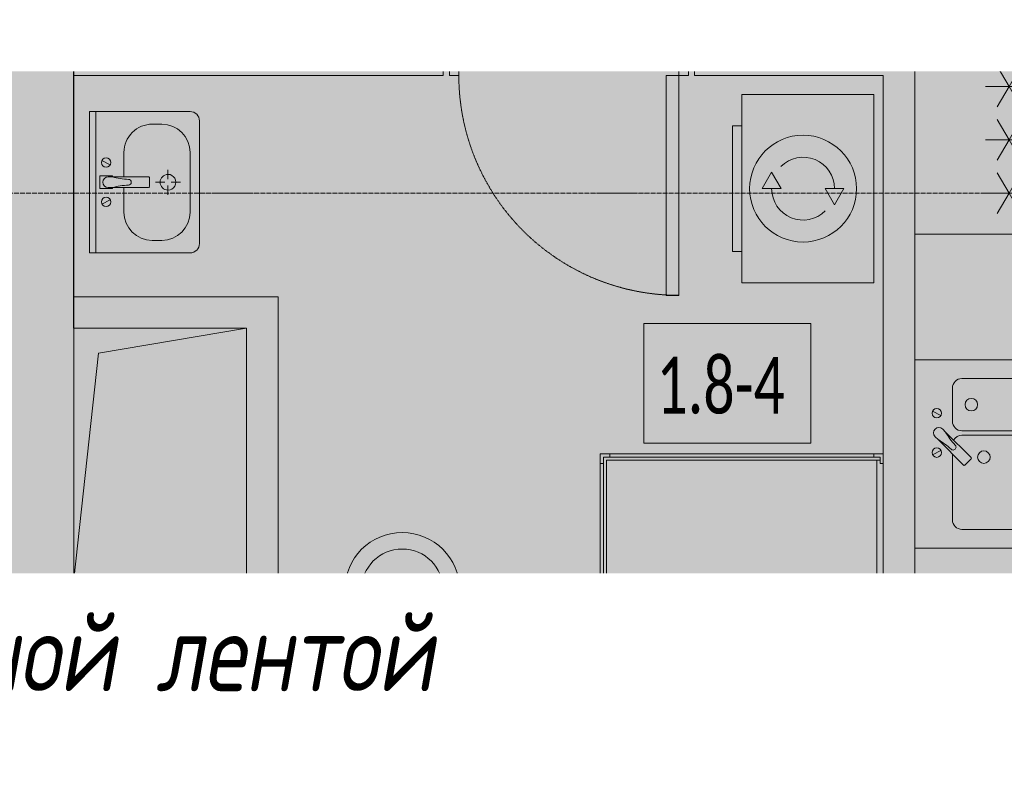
# Model space of a CAD drawing. Header units: millimetres. Extents: x -88210283 to 7466349, y -86687 to 22351.
# Tile 131 of 256: x 64606 to 67738, y -33930 to -31547. Entities that reach past the tile are written whole.
import ezdxf
from ezdxf import colors
from ezdxf.entities.mleader import LeaderData, LeaderLine
from ezdxf.math import Vec2, Vec3

# ---------------------------------------------------------------- set-up
doc = ezdxf.new("R2010")
doc.units = ezdxf.units.MM
for name, pattern in [('-D1-02х01', [3, 2, -1]), ('-D1-03x03', [6, 3, -3]), ('-D1d1-15x02', [19, 15, -2, 0, -2]), ('DASHDOT', [25.4, 12.7, -6.35, 0, -6.35])]:
    doc.linetypes.add(name, pattern=pattern)
for name, color, linetype, lineweight in [('_0', 7, 'Continuous', 13), ('A-000-MH_MASS', 7, '-D1-03x03', 5), ('A-010-A_ROOM', 7, 'Continuous', 18), ('A-200-M_WALL', 7, 'Continuous', 5), ('A-200-M_WALL_INT', 7, 'Continuous', 5), ('A-200-M_WALL_PAT', 7, 'Continuous', 5), ('A-230-M_FLOOR', 7, 'Continuous', 5), ('A-325-M_DOOR', 7, 'Continuous', 5), ('A-700-M_FFE', 7, 'Continuous', 5), ('dim_light', 12, 'Continuous', 9), ('dim_pot', 183, 'Continuous', 9), ('E-610-M_EPS', 7, 'Continuous', 5), ('M-520-M_DRAINAGE_FW', 7, 'Continuous', 5), ('M-567-M_MECH_EQP', 7, 'Continuous', 5), ('Z-060-M_DETAIL', 7, 'Continuous', 5), ('Оси', 7, 'Continuous', 5)]:
    doc.layers.add(name, color=color, linetype=linetype, lineweight=lineweight)
doc.layers.add('dim_razv', color=7, linetype='DASHDOT', lineweight=9, true_color=0x285228)
doc.layers.add('pol', color=7, linetype='Continuous', lineweight=15, true_color=0x55666d)
doc.styles.add('Calibri Light_2', font='Calibri light.ttf', dxfattribs={"width": 0.7, "height": 250})
doc.styles.add('fl_iso paper', font='isocpeur.ttf', dxfattribs={"width": 0.8, "oblique": 10})
doc.styles.add('In tre', font='isocpeur.ttf', dxfattribs={"width": 0.8, "oblique": 10})

# ---------------------------------------------------------------- blocks, each defined once
blk = doc.blocks.new('_DOT')
at = {"color": 0, "linetype": 'ByBlock'}
blk.add_line((-0.5, 0), (-1, 0), dxfattribs=at)
at = {"color": 0, "linetype": 'ByBlock', "const_width": 0.5}
blk.add_lwpolyline([(-0.25, 0, 1), (0.25, 0, 1)], format="xyb", close=True, dxfattribs=at)
blk = doc.blocks.new('A_DOR_Door - INT_3_Single_800Wx2100H-8419836-50_AS_Plan_15')
at = {"layer": 'A-325-M_DOOR'}
for p, q in [((-350, 50), (-350, 750)), ((-350, 750), (-310, 750)), ((-350, 50), (-350, 750)), ((-310, 750), (-310, 50)), ((-380, 50), (-380, -20)), ((-350, 50), (-380, 50)), ((-310, 50), (-350, 50)), ((-350, -20), (-350, 50)), ((380, 50), (350, 50)), ((350, 50), (350, -20)), ((380, -20), (380, 50)), ((-380, -20), (-350, -20)), ((350, -20), (380, -20))]:
    blk.add_line(p, q, dxfattribs=at)
at = {"layer": 'A-325-M_DOOR', "linetype": '-D1-02х01'}
blk.add_arc((-350, 50), 700, 360, 90, dxfattribs=at)
blk = doc.blocks.new('MR_Душевой поддон - Санузел с душем_900х900-2493956-50_AS_Plan_15')
at = {"layer": 'M-520-M_DRAINAGE_FW'}
for p, q in [((-70, 900), (-100, 900)), ((-100, 900), (-100, 870)), ((-90, 870), (-90, 890)), ((-90, 890), (-70, 890)), ((790, 890), (-90, 890)), ((-90, 890), (-90, 10)), ((-80, 10), (-80, 880)), ((-80, 880), (790, 880)), ((-70, 900), (770, 900)), ((-70, 890), (-70, 900)), ((800, 900), (770, 900)), ((770, 900), (770, 890)), ((770, 890), (790, 890)), ((780, 880), (780, 20)), ((790, 890), (790, 870)), ((790, 880), (790, 890)), ((800, 870), (800, 900)), ((-100, 30), (-100, 870)), ((-100, 870), (-90, 870)), ((790, 870), (800, 870)), ((338.7, 20), (338.7, 375.1)), ((361.3, 375.1), (361.3, 20)), ((251.9, 129.1), (298.9, 129.1)), ((251.9, 120), (251.9, 129.1)), ((298.9, 129.1), (298.9, 120)), ((251.9, 120), (298.9, 120)), ((251.9, 92.5), (251.9, 120)), ((298.9, 120), (251.9, 120)), ((298.9, 120), (298.9, 92.5)), ((298.9, 92.5), (251.9, 92.5)), ((253.8, 92.5), (296.6, 92.5)), ((253.8, 42), (253.8, 92.5)), ((266.7, 73.7), (338.7, 73.7)), ((296.6, 92.5), (296.6, 73.7)), ((361.3, 73.7), (428.7, 73.7)), ((455.7, 73.7), (479.1, 73.7)), ((479.1, 73.7), (479.1, 42)), ((266.7, 42), (253.8, 42)), ((264, 34), (296, 34)), ((264, 20), (264, 34)), ((338.7, 42), (266.7, 42)), ((266.7, 42), (293.6, 42)), ((266.7, 34), (266.7, 42)), ((293.6, 34), (266.7, 34)), ((293.6, 42), (293.6, 34)), ((296, 34), (296, 20)), ((479.1, 42), (361.3, 42)), ((414, 20), (414, 34)), ((414, 34), (446, 34)), ((416.4, 34), (416.4, 42)), ((416.4, 42), (443.3, 42)), ((443.3, 34), (416.4, 34)), ((443.3, 42), (443.3, 34)), ((446, 34), (446, 20)), ((-100, 30), (-100, 0)), ((-90, 30), (-100, 30)), ((-90, 10), (-90, 30)), ((-70, 10), (-90, 10)), ((-90, 10), (-80, 10)), ((250.2, 20), (-80, 20)), ((-70, 0), (-70, 10)), ((250.2, 20), (310, 20)), ((250.2, 0), (250.2, 20)), ((296, 20), (264, 20)), ((338.7, 20), (310, 20)), ((310, 20), (310, 0)), ((361.3, 20), (338.7, 20)), ((400, 20), (361.3, 20)), ((400, 0), (400, 20)), ((400, 20), (459.8, 20)), ((446, 20), (414, 20)), ((780, 20), (459.8, 20)), ((459.8, 20), (459.8, 0)), ((-100, 0), (-70, 0)), ((310, 0), (250.2, 0)), ((459.8, 0), (400, 0))]:
    blk.add_line(p, q, dxfattribs=at)
for centre, radius, start, end in [((350, 391.5), 110, 275.916, 264.084), ((350, 391.5), 20, 0, 180), ((350, 391.5), 20, 180, 0), ((350, 391.5), 20, 235.4667, 304.5333), ((450, 155.2), 20.9, 360, 180), ((450, 155.2), 20.9, 180, 360), ((350, 56.1), 15.5, 137.0093, 222.9907), ((350, 56.1), 15.5, 317.0093, 42.9907), ((442.2, 67.2), 15, 0, 180), ((442.2, 67.2), 15, 154.0483, 25.9517), ((442.2, 67.2), 15, 180, 0)]:
    blk.add_arc(centre, radius, start, end, dxfattribs=at)
blk = doc.blocks.new('MR_Унитаз напольный - Санузел с ванной-3100252-50_AS_Plan_15')
at = {"layer": 'M-520-M_DRAINAGE_FW'}
for p, q in [((-182.5, 0), (-182.5, 267.5)), ((-130, 267.5), (-130, 90)), ((130, 90), (130, 267.5)), ((182.5, 267.5), (182.5, 0)), ((-50, 150), (-50, 100)), ((-50, 135), (50, 135)), ((50, 100), (50, 150)), ((-90, 50), (90, 50)), ((182.5, 0), (-182.5, 0)), ((-182.5, -50), (-182.5, 0)), ((-182.5, 0), (182.5, 0)), ((182.5, 0), (182.5, -50)), ((-182.5, -50), (182.5, -50)), ((-182.5, -200), (-182.5, -50)), ((182.5, -50), (-182.5, -50)), ((182.5, -50), (182.5, -200)), ((182.5, -200), (-182.5, -200))]:
    blk.add_line(p, q, dxfattribs=at)
for centre, radius, start, end in [((0, 267.5), 182.5, 0, 180), ((0, 267.5), 130, 360, 180), ((0, 150), 50, 360, 180), ((-90, 90), 40, 180, 270), ((90, 90), 40, 270, 360), ((0, -125), 20, 360, 180), ((0, -125), 20, 180, 360)]:
    blk.add_arc(centre, radius, start, end, dxfattribs=at)
blk = doc.blocks.new('MR_Тумба-Умывальник с зеркалом - Тумба-умывальник_450-2454508-50_AS_Plan_15')
at = {"layer": 'M-520-M_DRAINAGE_FW'}
for p, q in [((-225, 0), (-225, -320)), ((225, 0), (-225, 0)), ((225, -320), (225, 0)), ((-225, -20), (225, -20)), ((-69.7, -39.8), (-55.6, -66.3)), ((20, -33.1), (-20, -33.1)), ((-20, -33.1), (-20, -73.1)), ((-17, -60), (-17, -73.1)), ((17, -73.1), (17, -60)), ((20, -73.1), (20, -33.1)), ((69.7, -39.8), (55.6, -66.3)), ((-20, -73.1), (-17, -73.1)), ((-17, -73.1), (-17, -187.9)), ((17, -187.9), (17, -73.1)), ((17, -73.1), (20, -73.1)), ((-17, -110), (-95, -110)), ((95, -110), (17, -110)), ((-185, -200), (-185, -230)), ((-14, -190.9), (14, -190.9)), ((0, -210), (0, -240)), ((185, -230), (185, -200)), ((-10, -250), (-40, -250)), ((40, -250), (10, -250)), ((0, -290), (0, -260)), ((-95, -320), (95, -320)), ((-195, -350), (195, -350))]:
    blk.add_line(p, q, dxfattribs=at)
for centre, radius, start, end in [((-62.7, -53.1), 15, 360, 180), ((-62.7, -53.1), 15, 180, 360), ((0, -60), 17, 360, 180), ((62.7, -53.1), 15, 360, 180), ((62.7, -53.1), 15, 180, 360), ((-217.6, -129.9), 208.5, 1.5946, 15.8177), ((217.6, -129.9), 208.5, 164.1823, 178.4054), ((-95, -200), 90, 90, 180), ((0, -124.1), 9.19, 180, 360), ((95, -200), 90, 360, 90), ((-14, -187.9), 3, 180, 270), ((-14, -187.9), 3, 195, 255), ((14, -187.9), 3, 270, 0), ((14, -187.9), 3, 285, 345), ((-95, -230), 90, 180, 270), ((0, -250), 25, 0, 180), ((0, -250), 25, 180, 0), ((95, -230), 90, 270, 360), ((-195, -320), 30, 180, 270), ((195, -320), 30, 270, 360)]:
    blk.add_arc(centre, radius, start, end, dxfattribs=at)
blk = doc.blocks.new('MR_Мойка - Кухонная мойка-2479835-50_AS_Plan_15')
at = {"layer": 'M-520-M_DRAINAGE_FW'}
for p, q in [((-300, -50), (-300, 550)), ((-300, 550), (300, 550)), ((-300, -50), (-300, 550)), ((300, 550), (300, -50)), ((-30, 490), (210, 490)), ((-60, 100), (-60, 460)), ((240, 460), (240, 100)), ((-210, 390), (-104, 390)), ((-240, 100), (-240, 360)), ((-74, 360), (-74, 100)), ((-69.8, 48.2), (11.4, 129.4)), ((15.7, 129.4), (35.5, 109.6)), ((35.5, 105.4), (-45.7, 24.2)), ((-104, 70), (-210, 70)), ((210, 70), (0.1, 70)), ((-136.7, 6.7), (-122.6, 33.3)), ((-79, 39), (-69.8, 48.2)), ((2.7, 6.7), (-11.4, 33.3)), ((-45.7, 24.2), (-55, 14.9)), ((300, -50), (-300, -50))]:
    blk.add_line(p, q, dxfattribs=at)
for centre, radius, start, end in [((-30, 460), 30, 90, 180), ((210, 460), 30, 0, 90), ((-210, 360), 30, 90, 180), ((-104, 360), 30, 0, 90), ((10, 170), 20, 0, 180), ((10, 170), 20, 180, 0), ((-157, 130), 20, 0, 180), ((-157, 130), 20, 180, 0), ((13.5, 127.3), 3, 45, 135), ((13.5, 127.3), 3, 45, 135), ((-210, 100), 30, 180, 270), ((-104, 100), 30, 270, 0), ((-30, 100), 30, 180, 241.4489), ((33.3, 107.5), 3, 315, 45), ((33.3, 107.5), 3, 315, 45), ((210, 100), 30, 270, 0), ((-171.5, 230.2), 208.5, 299.1823, 313.4054), ((136.3, -77.5), 208.5, 136.5946, 150.8177), ((-21.7, 72.3), 9.19, 315, 135), ((-129.7, 20), 15, 0, 180), ((-67, 26.9), 17, 135, 315), ((-4.3, 20), 15, 0, 180), ((-129.7, 20), 15, 180, 0), ((-4.3, 20), 15, 180, 0)]:
    blk.add_arc(centre, radius, start, end, dxfattribs=at)
blk = doc.blocks.new('MR_Доборный кухонный элемент - Доборный элемент-2474931-50_AS_Plan_15')
at = {"layer": 'A-700-M_FFE'}
for p, q in [((400, 0), (0, 0)), ((0, 0), (0, -585)), ((400, -585), (0, -585)), ((0, -585), (0, -600)), ((0, -585), (400, -585)), ((0, -600), (400, -600))]:
    blk.add_line(p, q, dxfattribs=at)
blk = doc.blocks.new('MR_Холодильник - Холодильник-2465095-50_AS_Plan_15')
at = {"layer": 'E-610-M_EPS'}
for p, q in [((300, 300), (-300, 300)), ((-300, 300), (-300, -250)), ((300, -250), (300, 300)), ((-170, 0), (-170, 75)), ((0, 0), (0, 75)), ((170, 75), (170, 0)), ((-235, 37.5), (-170, 0)), ((-105, 37.5), (-170, 0)), ((-65, 37.5), (0, 0)), ((65, 37.5), (0, 0)), ((170, 0), (105, 37.5)), ((170, 0), (235, 37.5)), ((-170, 0), (-235, -37.5)), ((-170, -75), (-170, 0)), ((-170, 0), (-105, -37.5)), ((105, -37.5), (170, 0)), ((235, -37.5), (170, 0)), ((170, 0), (170, -75)), ((0, 0), (-65, -37.5)), ((0, -75), (0, 0)), ((0, 0), (65, -37.5)), ((300, -250), (-300, -250)), ((-300, -250), (-300, -300)), ((-300, -250), (300, -250)), ((300, -300), (300, -250)), ((-300, -300), (300, -300)), ((-150, -300), (-250, -300)), ((-250, -300), (-250, -306.1)), ((-250, -306.1), (-150, -306.1)), ((-150, -306.1), (-150, -300))]:
    blk.add_line(p, q, dxfattribs=at)
blk = doc.blocks.new('MR_Стиральная машина - Стиральная машина_450-4908679-50_AS_Plan_15')
at = {"layer": 'E-610-M_EPS'}
for p, q in [((-200, 450), (200, 450)), ((-200, 420), (-200, 450)), ((200, 450), (200, 420)), ((-300, 420), (300, 420)), ((-300, 0), (-300, 420)), ((300, 420), (300, 0)), ((0, 355), (52, 325)), ((0, 295), (0, 355)), ((52, 325), (0, 295)), ((-52, 125), (0, 155)), ((0, 155), (0, 95)), ((0, 95), (-52, 125)), ((300, 0), (-300, 0))]:
    blk.add_line(p, q, dxfattribs=at)
for radius, start, end in [(170, 0, 180), (100, 90, 225), (100, 270, 45), (170, 180, 0)]:
    blk.add_arc((0, 225), radius, start, end, dxfattribs=at)
blk = doc.blocks.new('A_MEQ_OpeningShaft-Rectangular - ВК-7976084-50_AS_Plan_15')
at = {"layer": 'Z-060-M_DETAIL', "linetype": '-D1-03x03'}
blk.add_hatch(color=256, dxfattribs=at).paths.add_polyline_path([(0, -300), (42.9, -42.9), (550, 0), (0, 0)])
at = {"layer": 'A-000-MH_MASS'}
for p, q in [((550, 0), (0, 0)), ((0, 0), (0, -300)), ((550, -300), (550, 0)), ((0, -300), (550, -300))]:
    blk.add_line(p, q, dxfattribs=at)
at = {"layer": 'Z-060-M_DETAIL'}
for p, q in [((550, 0), (0, 0)), ((0, 0), (0, -300)), ((42.9, -42.9), (550, 0)), ((550, 0), (550, -300)), ((0, -300), (42.9, -42.9)), ((0, -300), (550, -300))]:
    blk.add_line(p, q, dxfattribs=at)
blk = doc.blocks.new('A_MEQ_OpeningShaft-Rectangular - ОВ-7917179-50_AS_Plan_15')
at = {"layer": 'Z-060-M_DETAIL', "linetype": '-D1-03x03'}
blk.add_hatch(color=256, dxfattribs=at).paths.add_polyline_path([(0, -800), (78.6, -78.6), (550, 0), (0, 0)])
at = {"layer": 'A-000-MH_MASS'}
for p, q in [((550, 0), (0, 0)), ((0, 0), (0, -800)), ((550, -800), (550, 0)), ((0, -800), (550, -800))]:
    blk.add_line(p, q, dxfattribs=at)
at = {"layer": 'Z-060-M_DETAIL'}
for p, q in [((550, 0), (0, 0)), ((0, 0), (0, -800)), ((78.6, -78.6), (550, 0)), ((550, 0), (550, -800)), ((0, -800), (78.6, -78.6)), ((0, -800), (550, -800))]:
    blk.add_line(p, q, dxfattribs=at)

msp = doc.modelspace()

# ---------------------------------------------------------------- hatches: boundary and pattern name
at = {"layer": '_0', "transparency": 33554534}
h = msp.add_hatch(color=252, dxfattribs=at)
h.dxf.hatch_style = 1
h.paths.add_polyline_path([(35428, -49734.4), (73878, -49734.4), (73878, -19284.4), (35428, -19284.4)])
h.paths.add_polyline_path([(44528, -41629.4), (44528, -34929.4), (49428, -34929.4), (49428, -36429.4), (51028, -36429.4), (51028, -30029.4), (49428, -30029.4), (49428, -30779.4), (42778, -30779.4), (42778, -28029.4), (44528, -28029.4), (44528, -27979.4), (45303, -27979.4), (45303, -27379.4), (47528, -27379.4), (47528, -27979.4), (53578, -27979.4), (53578, -27379.4), (55478, -27379.4), (55478, -27979.4), (64478, -27979.4), (64478, -26229.4), (67788, -26229.4), (67788, -28219.4), (66578, -28219.4), (66578, -30029.4), (62978, -30029.4), (62978, -30829.4), (59878, -30829.4), (59878, -30029.4), (58628, -30029.4), (58628, -38979.4), (59728, -38979.4), (59728, -38079.4), (62978, -38079.4), (62978, -38979.4), (66878, -38979.4), (66878, -41429.4), (64478, -41429.4), (64478, -41029.4), (59923, -41029.4), (59923, -41629.4), (57898, -41629.4), (57898, -41029.4), (47038, -41029.4), (47038, -41629.4)], flags=16)
at = {"layer": 'A-200-M_WALL_PAT'}
h = msp.add_hatch(dxfattribs=at)
h.set_pattern_fill('FP_1', color=256, style=0, pattern_type=2)
h.set_pattern_definition([(45, (36177.975, -48979.44), (-57.02463, 57.02463), []), (45, (36235, -48979.44), (-57.02463, 57.02463), [100.806, -20.161, 3.353, -16.808])])
h.paths.add_polyline_path([(64688.7, -39179.4), (64778, -39179.4), (64778, -29829.4), (64528, -29829.4), (64528, -39179.4)])
at = {"layer": 'A-200-M_WALL_PAT', "true_color": 0xebf0f0}
for points in [[(64856.5, -32529.4), (65328, -32529.4), (65328, -32429.4), (64778, -32429.4), (64778, -32529.4)], [(65328, -33829.4), (65428, -33829.4), (65428, -32429.4), (65328, -32429.4), (65328, -33572.3)], [(65328, -33429.4), (65328, -33329.4), (64778, -33329.4), (64778, -33429.4), (65056.4, -33429.4)]]:
    msp.add_hatch(color=7, dxfattribs=at).paths.add_polyline_path(points)
at = {"layer": 'A-200-M_WALL_PAT'}
h = msp.add_hatch(dxfattribs=at)
h.set_pattern_fill('FP_42', color=256, style=0, pattern_type=2)
h.set_pattern_definition([(45, (36177.98, -48979.44), (-75.43415, 75.43415), [106.68, -17.78, 3.556, -17.78]), (45, (36177.98, -48904.05), (-75.43415, 75.43415), []), (50, (36177.98, -48979.44), (127.52922, -11.15758), [13.335, -146.685]), (355, (36177.98, -48979.44), (-24.66966, 133.74002), [10.668, -117.348]), (100.451, (36188.6, -48980.37), (102.85973, 122.58178), [11.333, -124.663]), (46.184, (36177.98, -48943.88), (189.75516, -29.43036), [20.002, -220.027]), (96.636, (36193.79, -48946.33), (166.1822, 173.1996), [17, -186.995]), (351.184, (36177.98, -48943.88), (166.1839, 173.1976), [16.002, -176.022]), (21, (36195.76, -48952.77), (106.13027, -71.58603), [13.335, -146.685]), (326, (36195.76, -48952.77), (43.26188, 128.93175), [10.668, -117.348]), (71.451, (36204.6, -48958.73), (149.39198, 57.34505), [11.333, -124.663]), (37.5, (36177.975, -48979.436), (2.16223, 59.18836), [3.353, -112.573, 3.353, -115.773, -117.792]), (37.5, (36177.975, -48979.436), (2.16223, 59.18836), [-235.052, 3.353, -114.44]), (7.5, (36177.975, -48979.436), (46.77386, 70.12615), [3.353, -64.567, 3.353, -109.906, -44.894]), (7.5, (36177.975, -48979.436), (46.77386, 70.12615), [-181.178, 3.353, -41.542]), (327.5, (36138.326, -48979.436), (94.91367, -4.010093), [3.353, -41.097, 3.353, -135.331, -184.023]), (327.5, (36138.326, -48979.436), (94.91367, -4.010093), [-183.134, 3.353, -180.67]), (317.5, (36120.55, -48979.44), (103.69057, 17.79882), [3.353, -54.432, 3.353, -88.748, -130.683]), (317.5, (36120.55, -48979.44), (103.69057, 17.79882), [-149.885, 3.353, -127.33])])
h.paths.add_polyline_path([(72778, -34029.4), (72778, -33829.4), (64778, -33829.4), (64778, -34029.4), (71553.2, -34029.4)])

# ---------------------------------------------------------------- linework, layer by layer
at = {"layer": 'A-010-A_ROOM', "lineweight": 5, "flags": 128}
msp.add_lwpolyline([(66591.8, -32514.4), (67122.8, -32514.4), (67122.8, -32895.4), (66591.8, -32895.4)], close=True, dxfattribs=at)
at = {"layer": 'A-200-M_WALL', "lineweight": 25}
for p, q in [((64778, -32529.4), (64778, -29829.4)), ((64778, -33329.4), (64778, -33529.4)), ((64778, -33829.4), (64778, -34029.4))]:
    msp.add_line(p, q, dxfattribs=at)
at = {"layer": 'A-200-M_WALL', "lineweight": 9}
for p, q in [((65428, -32429.4), (64778, -32429.4)), ((65428, -33829.4), (65428, -32429.4)), ((64778, -33429.4), (65328, -33429.4)), ((65328, -33429.4), (65328, -33529.4)), ((65640.5, -33829.4), (65428, -33829.4)), ((66453, -33829.4), (66005.5, -33829.4)), ((66803.2, -33829.4), (66483, -33829.4)), ((66953, -33829.4), (66863, -33829.4)), ((68053, -33829.4), (67012.8, -33829.4))]:
    msp.add_line(p, q, dxfattribs=at)
at = {"layer": 'A-200-M_WALL'}
msp.add_line((65328, -33829.4), (65428, -33829.4), dxfattribs=at)
at = {"layer": 'A-200-M_WALL_INT'}
for p, q in [((67452.2, -31624.4), (67452.2, -30129.4)), ((67453, -30129.4), (67453, -31629.4)), ((64778, -31624.4), (65953, -31624.4)), ((65953, -31624.4), (65953, -31724.4)), ((66753, -31624.4), (67453, -31624.4)), ((66753, -31724.4), (66753, -31624.4)), ((65953, -31724.4), (64778, -31724.4)), ((67353, -31724.4), (66753, -31724.4)), ((67353, -32929.4), (67353, -31724.4)), ((67353, -33829.4), (67353, -32959.4)), ((67453, -33229.4), (67453, -33829.4))]:
    msp.add_line(p, q, dxfattribs=at)
at = {"layer": 'A-230-M_FLOOR'}
msp.add_line((65953, -31624.4), (66753, -31624.4), dxfattribs=at)
at = {"layer": 'Оси', "linetype": '-D1d1-15x02'}
msp.add_line((32615.2, -32099.4), (74746.1, -32099.4), dxfattribs=at)

# ---------------------------------------------------------------- block references
at = {"layer": 'A-325-M_DOOR', "color": 8, "true_color": 0x7f7f7f, "rotation": 180}
msp.add_blockref('A_DOR_Door - INT_3_Single_800Wx2100H-8419836-50_AS_Plan_15', (66353, -31674.4), dxfattribs=at)
at = {"layer": 'A-700-M_FFE', "rotation": 89.99999999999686}
msp.add_blockref('MR_Доборный кухонный элемент - Доборный элемент-2474931-50_AS_Plan_15', (67453, -32629.4), dxfattribs=at)
at = {"layer": 'E-610-M_EPS'}
for name, p, rotation in [('MR_Холодильник - Холодильник-2465095-50_AS_Plan_15', (67753, -31929.4), 89.99999999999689), ('MR_Стиральная машина - Стиральная машина_450-4908679-50_AS_Plan_15', (67323, -32084.8), 90.0000000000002)]:
    msp.add_blockref(name, p, dxfattribs=dict(at, rotation=rotation))
at = {"layer": 'M-520-M_DRAINAGE_FW'}
for name, p, rotation in [('MR_Тумба-Умывальник с зеркалом - Тумба-умывальник_450-2454508-50_AS_Plan_15', (64828, -32064.4), 89.99999999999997), ('MR_Мойка - Кухонная мойка-2479835-50_AS_Plan_15', (67503, -32929.4), 270.0000000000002)]:
    msp.add_blockref(name, p, dxfattribs=dict(at, rotation=rotation))
for name, p in [('MR_Душевой поддон - Санузел с душем_900х900-2493956-50_AS_Plan_15', (66553, -33829.4)), ('MR_Унитаз напольный - Санузел с ванной-3100252-50_AS_Plan_15', (65823, -33629.4))]:
    msp.add_blockref(name, p, dxfattribs=at)
at = {"layer": 'M-567-M_MECH_EQP'}
for name, p in [('A_MEQ_OpeningShaft-Rectangular - ОВ-7917179-50_AS_Plan_15', (64778, -32529.4)), ('A_MEQ_OpeningShaft-Rectangular - ВК-7976084-50_AS_Plan_15', (64778, -33529.4))]:
    msp.add_blockref(name, p, dxfattribs=at)

# ---------------------------------------------------------------- texts
at = {"layer": 'A-010-A_ROOM', "lineweight": 5, "insert": (66631.6, -32620.6), "char_height": 180, "width": 577.215, "attachment_point": 1, "style": 'Calibri Light_2'}
msp.add_mtext('1.8-4 ', dxfattribs=at)

# ---------------------------------------------------------------- next in the draw order: leaders
at = {"layer": 'dim_light'}
ml = msp.add_multileader_mtext('Standard', dxfattribs=at)
ml.set_content('\\pxsm1,ql;Контурная подсветка потолка светодиодной лентой', color=256, style='fl_iso paper')
ml.set_leader_properties(lineweight=5)
ml.set_arrow_properties(name='DOT')
ml.build(insert=Vec2(0, 0))
ml.multileader.update_dxf_attribs({"has_dogleg": 0, "text_left_attachment_type": 6, "text_right_attachment_type": 6, "dogleg_length": 0.75, "arrow_head_size": 60, "scale": 40})
ctx = ml.context
ctx.base_point, ctx.scale, ctx.char_height, ctx.arrow_head_size, ctx.landing_gap_size, ctx.plane_origin = Vec3(59256.9, -33734.7), 40, 250, 60, 80, Vec3(61314.1, -26554.8)
ctx.left_attachment, ctx.right_attachment = 6, 6
notes = []
notes.append((ctx, [(1, (1, 1, 0), (59226.9, -33734.7), (1, 0), 30, [(0, [(55928, -34385)], 0, [])])]))
ctx.mtext.insert, ctx.mtext.width, ctx.mtext.defined_height, ctx.mtext.line_spacing_factor, ctx.mtext.flow_direction = Vec3(59336.9, -33434.7), 4067.72, 979.1, 0.7, 5
ctx.mtext.has_bg_fill, ctx.mtext.bg_color, ctx.mtext.bg_scale_factor, ctx.mtext.bg_transparency, ctx.mtext.use_window_bg_color = 1, -1027028792, 1.5, 0, 1
at = {"layer": 'dim_razv', "color": 0, "linetype": 'ByBlock'}
ml = msp.add_multileader_mtext('Standard', dxfattribs=at)
ml.set_content('Плитка керамогранитная, настенная', style='In tre')
ml.set_leader_properties()
ml.build(insert=Vec2(0, 0))
ml.multileader.update_dxf_attribs({"text_left_attachment_type": 6, "text_right_attachment_type": 6, "dogleg_length": 1, "arrow_head_size": 0, "scale": 50})
ctx = ml.context
ctx.base_point, ctx.scale, ctx.char_height, ctx.arrow_head_size, ctx.landing_gap_size, ctx.plane_origin = Vec3(48765.5, -31651.1), 50, 200, 0, 4.5, Vec3(61086.9, -29237.9)
ctx.left_attachment, ctx.right_attachment = 6, 6
notes.append((ctx, [(0, (1, 1, 0), (51495.3, -31651.1), (-1, 0), 50, [(1, [(53769.7, -30952.3)], 0, [])])]))
ctx.mtext.insert, ctx.mtext.width, ctx.mtext.defined_height, ctx.mtext.flow_direction = Vec3(48770, -31411.1), 3092.716, 696.6, 5
ctx.mtext.has_bg_fill, ctx.mtext.bg_color, ctx.mtext.bg_scale_factor, ctx.mtext.bg_transparency, ctx.mtext.use_window_bg_color = 1, -1027028792, 1.5, 0, 1
for ctx, leaders in notes:
    for number, flags, end, landing, length, lines in leaders:
        leader = LeaderData()
        leader.index, (leader.has_last_leader_line, leader.has_dogleg_vector, leader.attachment_direction) = number, flags
        leader.last_leader_point, leader.dogleg_vector, leader.dogleg_length = Vec3(end), Vec3(landing), length
        for number, points, colour, breaks in lines:
            line = LeaderLine()
            line.index, line.vertices, line.color, line.breaks = number, Vec3.list(points), colors.encode_raw_color(colour), breaks
            leader.lines.append(line)
        ctx.leaders.append(leader)

# ---------------------------------------------------------------- next in the draw order: leaders
at = {"layer": 'pol', "color": 1, "linetype": 'ByBlock', "true_color": 0xff0000}
ml = msp.add_multileader_mtext('Standard', dxfattribs=at)
ml.set_content('Лоток щелевой\\Pводоотводный в полу, модульный. Лщ-1', color=(255, 0, 0), style='In tre')
ml.set_leader_properties()
ml.build(insert=Vec2(0, 0))
ml.multileader.update_dxf_attribs({"text_left_attachment_type": 6, "text_right_attachment_type": 6, "dogleg_length": 1, "arrow_head_size": 0, "scale": 50})
ctx = ml.context
ctx.base_point, ctx.scale, ctx.char_height, ctx.arrow_head_size, ctx.landing_gap_size, ctx.plane_origin = Vec3(44962.2, -33947), 50, 200, 0, 4.5, Vec3(50883.5, -29201.2)
ctx.left_attachment, ctx.right_attachment = 6, 6
notes = []
notes.append((ctx, [(0, (1, 1, 0), (47228, -33947), (-1, 0), 50, [(1, [(49508, -37354.4)], 0, [])])]))
ctx.mtext.insert, ctx.mtext.width, ctx.mtext.defined_height, ctx.mtext.flow_direction = Vec3(44966.7, -33687), 2329.345, 696.6, 5
ctx.mtext.has_bg_fill, ctx.mtext.bg_color, ctx.mtext.bg_scale_factor, ctx.mtext.bg_transparency, ctx.mtext.use_window_bg_color = 1, -1027028792, 1.5, 0, 1
for ctx, leaders in notes:
    for number, flags, end, landing, length, lines in leaders:
        leader = LeaderData()
        leader.index, (leader.has_last_leader_line, leader.has_dogleg_vector, leader.attachment_direction) = number, flags
        leader.last_leader_point, leader.dogleg_vector, leader.dogleg_length = Vec3(end), Vec3(landing), length
        for number, points, colour, breaks in lines:
            line = LeaderLine()
            line.index, line.vertices, line.color, line.breaks = number, Vec3.list(points), colors.encode_raw_color(colour), breaks
            leader.lines.append(line)
        ctx.leaders.append(leader)

# ---------------------------------------------------------------- next in the draw order: leaders
at = {"layer": 'dim_pot', "color": 0, "linetype": 'ByBlock'}
ml = msp.add_multileader_mtext('Standard', dxfattribs=at)
ml.set_content('Лючок 400х400 для обслуживания запотолочных пожарных извещателей, расположение уточнить по месту', style='In tre')
ml.set_leader_properties()
ml.build(insert=Vec2(0, 0))
ml.multileader.update_dxf_attribs({"text_left_attachment_type": 6, "text_right_attachment_type": 6, "dogleg_length": 1, "arrow_head_size": 0, "scale": 50})
ctx = ml.context
ctx.base_point, ctx.scale, ctx.char_height, ctx.arrow_head_size, ctx.landing_gap_size, ctx.plane_origin = Vec3(59333.8, -34272.7), 50, 200, 0, 4.5, Vec3(66193.6, -29209.3)
ctx.left_attachment, ctx.right_attachment = 6, 6
notes = []
notes.append((ctx, [(1, (1, 1, 0), (59283.8, -34272.7), (1, 0), 50, [(0, [(55028, -37279.4), (55028, -31929.4)], 0, [])])]))
ctx.mtext.insert, ctx.mtext.width, ctx.mtext.defined_height, ctx.mtext.flow_direction = Vec3(59338.3, -34012.7), 3669.399, 696.6, 5
ctx.mtext.has_bg_fill, ctx.mtext.bg_color, ctx.mtext.bg_scale_factor, ctx.mtext.bg_transparency, ctx.mtext.use_window_bg_color = 1, -1027028792, 1.5, 0, 1
for ctx, leaders in notes:
    for number, flags, end, landing, length, lines in leaders:
        leader = LeaderData()
        leader.index, (leader.has_last_leader_line, leader.has_dogleg_vector, leader.attachment_direction) = number, flags
        leader.last_leader_point, leader.dogleg_vector, leader.dogleg_length = Vec3(end), Vec3(landing), length
        for number, points, colour, breaks in lines:
            line = LeaderLine()
            line.index, line.vertices, line.color, line.breaks = number, Vec3.list(points), colors.encode_raw_color(colour), breaks
            leader.lines.append(line)
        ctx.leaders.append(leader)

# ---------------------------------------------------------------- next in the draw order: leaders
at = {"layer": 'dim_razv', "color": 0, "linetype": 'ByBlock'}
ml = msp.add_multileader_mtext('Standard', dxfattribs=at)
ml.set_content('Плитка керамогранитная, настенная', style='In tre')
ml.set_leader_properties()
ml.build(insert=Vec2(0, 0))
ml.multileader.update_dxf_attribs({"text_left_attachment_type": 6, "text_right_attachment_type": 6, "dogleg_length": 1, "arrow_head_size": 0, "scale": 50})
ctx = ml.context
ctx.base_point, ctx.scale, ctx.char_height, ctx.arrow_head_size, ctx.landing_gap_size, ctx.plane_origin = Vec3(44363.8, -33880.6), 50, 200, 0, 4.5, Vec3(45376.6, -33948.9)
ctx.left_attachment, ctx.right_attachment = 6, 6
notes = []
notes.append((ctx, [(0, (1, 1, 0), (47093.6, -33880.6), (-1, 0), 50, [(1, [(47417.5, -35329.4)], 0, [])])]))
ctx.mtext.insert, ctx.mtext.width, ctx.mtext.defined_height, ctx.mtext.flow_direction = Vec3(44368.3, -33640.6), 3092.716, 696.6, 5
ctx.mtext.has_bg_fill, ctx.mtext.bg_color, ctx.mtext.bg_scale_factor, ctx.mtext.bg_transparency, ctx.mtext.use_window_bg_color = 1, -1027028792, 1.5, 0, 1
for ctx, leaders in notes:
    for number, flags, end, landing, length, lines in leaders:
        leader = LeaderData()
        leader.index, (leader.has_last_leader_line, leader.has_dogleg_vector, leader.attachment_direction) = number, flags
        leader.last_leader_point, leader.dogleg_vector, leader.dogleg_length = Vec3(end), Vec3(landing), length
        for number, points, colour, breaks in lines:
            line = LeaderLine()
            line.index, line.vertices, line.color, line.breaks = number, Vec3.list(points), colors.encode_raw_color(colour), breaks
            leader.lines.append(line)
        ctx.leaders.append(leader)

doc.saveas('drawing.dxf')
